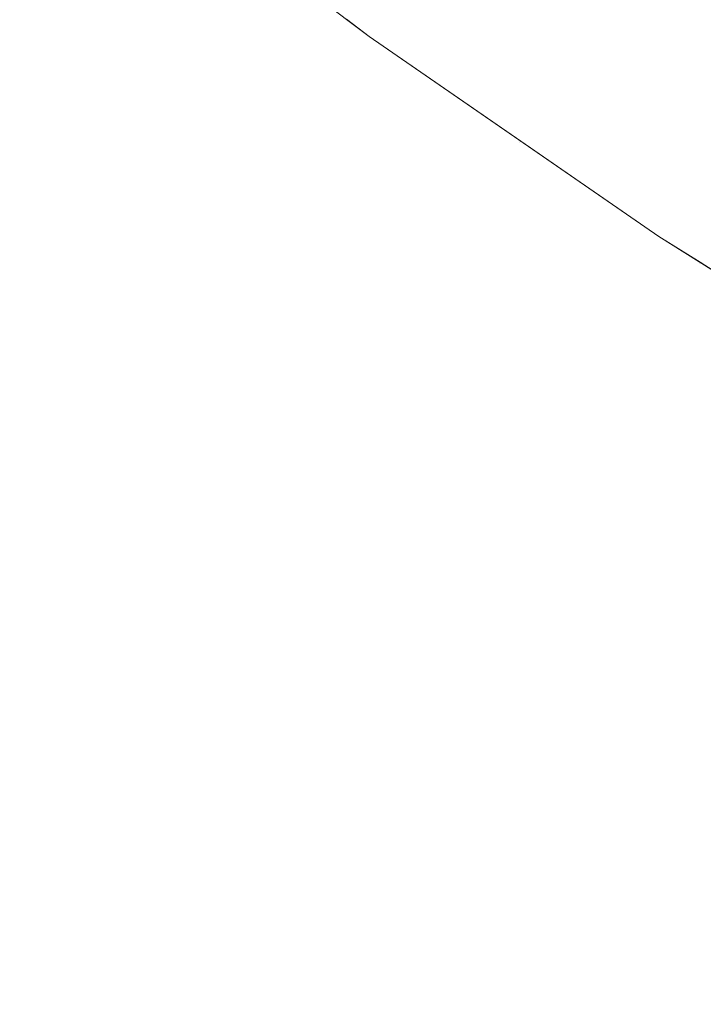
# Model space of a CAD drawing. Header units: centimetres. Extents: x -35.1 to 36.2, y 4.2 to 6.
# Tile 131 of 256: x -11.0704 to -11.0498, y 4.5271 to 4.5569. Entities that reach past the tile are written whole.
import ezdxf

# ---------------------------------------------------------------- set-up
doc = ezdxf.new("R2010")
doc.units = ezdxf.units.CM
doc.header["$LTSCALE"] = 2.54
doc.layers.add('Lucido design-1', color=7, linetype='Continuous')

# ---------------------------------------------------------------- blocks, each defined once
blk = doc.blocks.new('Gruppo-4-1')
at = {"color": 7, "linetype": 'Continuous', "lineweight": 9}
blk.add_3dface([(-34.952766, 5.900212, -2276.22217), (-34.952766, 4.300212, -2276.22217), (36.079692, 4.300212, -2276.22217), (36.079692, 5.900212, -2276.22217)], dxfattribs=at)
for points, invisible_edges in [([(-11.065572, 4.560683, -2276.72217), (-11.059855, 4.556371, -2276.72217), (-11.059855, 4.556371, -2276.92217), (-11.060542, 4.556889, -2276.92217)], 10), ([(-11.060528, 4.556894, -2276.71995), (-11.059855, 4.556371, -2276.72217), (-11.065572, 4.560683, -2276.72217)], 9), ([(-11.056299, 4.560143, -2276.692323), (-11.055591, 4.560687, -2276.689995), (-11.050492, 4.557076, -2276.689995), (-11.05118, 4.556518, -2276.692323)], 15), ([(-11.060859, 4.556639, -2276.930287), (-11.061002, 4.55653, -2276.931982), (-11.066062, 4.56031, -2276.931982), (-11.065915, 4.560417, -2276.930287)], 15), ([(-11.065915, 4.560417, -2276.930287), (-11.065799, 4.560502, -2276.928615), (-11.060745, 4.556727, -2276.928615), (-11.060859, 4.556639, -2276.930287)], 15), ([(-11.060659, 4.556793, -2276.926967), (-11.060745, 4.556727, -2276.928615), (-11.065799, 4.560502, -2276.928615), (-11.06571, 4.560567, -2276.926967)], 15), ([(-11.06571, 4.560567, -2276.926967), (-11.065648, 4.560612, -2276.925344), (-11.060598, 4.55684, -2276.925344), (-11.060659, 4.556793, -2276.926967)], 15), ([(-11.060563, 4.556867, -2276.923745), (-11.060598, 4.55684, -2276.925344), (-11.065648, 4.560612, -2276.925344), (-11.065611, 4.560639, -2276.923745)], 15), ([(-11.060542, 4.556889, -2276.92217), (-11.060563, 4.556867, -2276.923745), (-11.065611, 4.560639, -2276.923745)], 11), ([(-11.061174, 4.556398, -2276.933702), (-11.061377, 4.556242, -2276.935444), (-11.066447, 4.56003, -2276.935444), (-11.066239, 4.560182, -2276.933702)], 15), ([(-11.066239, 4.560182, -2276.933702), (-11.066062, 4.56031, -2276.931982), (-11.061002, 4.55653, -2276.931982), (-11.061174, 4.556398, -2276.933702)], 15), ([(-11.05118, 4.556518, -2276.692323), (-11.051813, 4.556005, -2276.694654), (-11.05695, 4.559642, -2276.694654), (-11.056299, 4.560143, -2276.692323)], 15), ([(-11.061613, 4.556061, -2276.93721), (-11.061882, 4.555854, -2276.938998), (-11.066966, 4.559652, -2276.938998), (-11.066689, 4.559853, -2276.93721)], 15), ([(-11.066689, 4.559853, -2276.93721), (-11.066447, 4.56003, -2276.935444), (-11.061377, 4.556242, -2276.935444), (-11.061613, 4.556061, -2276.93721)], 15), ([(-11.067278, 4.559424, -2276.940809), (-11.066966, 4.559652, -2276.938998), (-11.061882, 4.555854, -2276.938998), (-11.062186, 4.55562, -2276.940809)], 15), ([(-11.057545, 4.559186, -2276.696987), (-11.05695, 4.559642, -2276.694654), (-11.051813, 4.556005, -2276.694654), (-11.052391, 4.555536, -2276.696987)], 15), ([(-11.062186, 4.55562, -2276.940809), (-11.062527, 4.555358, -2276.942641), (-11.067628, 4.559169, -2276.942641), (-11.067278, 4.559424, -2276.940809)], 15), ([(-11.068017, 4.558886, -2276.944493), (-11.067628, 4.559169, -2276.942641), (-11.062527, 4.555358, -2276.942641), (-11.062906, 4.555067, -2276.944493)], 15), ([(-11.052391, 4.555536, -2276.696987), (-11.052914, 4.555112, -2276.699319), (-11.058083, 4.558772, -2276.699319), (-11.057545, 4.559186, -2276.696987)], 15), ([(-11.062906, 4.555067, -2276.944493), (-11.063324, 4.554746, -2276.946366), (-11.068447, 4.558574, -2276.946366), (-11.068017, 4.558886, -2276.944493)], 15), ([(-11.058566, 4.558401, -2276.701649), (-11.058083, 4.558772, -2276.699319), (-11.052914, 4.555112, -2276.699319), (-11.053383, 4.554732, -2276.701649)], 15), ([(-11.068918, 4.558231, -2276.948259), (-11.068447, 4.558574, -2276.946366), (-11.063324, 4.554746, -2276.946366), (-11.063782, 4.554394, -2276.948259)], 15), ([(-11.053383, 4.554732, -2276.701649), (-11.053799, 4.554394, -2276.703974), (-11.058994, 4.558072, -2276.703974), (-11.058566, 4.558401, -2276.701649)], 15), ([(-11.063782, 4.554394, -2276.948259), (-11.064283, 4.554009, -2276.95017), (-11.069432, 4.557856, -2276.95017), (-11.068918, 4.558231, -2276.948259)], 15), ([(-11.059368, 4.557785, -2276.706291), (-11.058994, 4.558072, -2276.703974), (-11.053799, 4.554394, -2276.703974), (-11.054163, 4.5541, -2276.706291)], 15), ([(-11.069991, 4.557449, -2276.952099), (-11.069432, 4.557856, -2276.95017), (-11.064283, 4.554009, -2276.95017), (-11.064828, 4.553591, -2276.952099)], 15), ([(-11.054163, 4.5541, -2276.706291), (-11.054474, 4.553847, -2276.7086), (-11.059688, 4.557539, -2276.7086), (-11.059368, 4.557785, -2276.706291)], 15), ([(-11.064828, 4.553591, -2276.952099), (-11.065417, 4.553138, -2276.954044), (-11.070597, 4.557008, -2276.954044), (-11.069991, 4.557449, -2276.952099)], 15), ([(-11.059957, 4.557333, -2276.710899), (-11.059688, 4.557539, -2276.7086), (-11.054474, 4.553847, -2276.7086), (-11.054735, 4.553635, -2276.710899)], 15), ([(-11.044486, 4.554152, -2276.687674), (-11.045208, 4.553533, -2276.689995), (-11.050492, 4.557076, -2276.689995), (-11.049747, 4.55768, -2276.687674)], 15), ([(-11.060341, 4.557038, -2276.715456), (-11.060174, 4.557166, -2276.713185), (-11.054946, 4.553464, -2276.713185), (-11.055109, 4.553333, -2276.715456)], 15), ([(-11.054735, 4.553635, -2276.710899), (-11.054946, 4.553464, -2276.713185), (-11.060174, 4.557166, -2276.713185), (-11.059957, 4.557333, -2276.710899)], 15), ([(-11.07125, 4.556532, -2276.956004), (-11.070597, 4.557008, -2276.954044), (-11.065417, 4.553138, -2276.954044), (-11.066053, 4.552649, -2276.956004)], 15), ([(-11.060659, 4.556793, -2276.926967), (-11.060598, 4.55684, -2276.925344), (-11.055359, 4.55313, -2276.925344), (-11.055418, 4.553082, -2276.926967)], 15), ([(-11.055324, 4.553158, -2276.923745), (-11.055359, 4.55313, -2276.925344), (-11.060598, 4.55684, -2276.925344), (-11.060563, 4.556867, -2276.923745)], 15), ([(-11.060563, 4.556867, -2276.923745), (-11.060542, 4.556889, -2276.92217), (-11.059855, 4.556371, -2276.92217)], 9), ([(-11.055324, 4.553158, -2276.923745), (-11.060563, 4.556867, -2276.923745), (-11.059855, 4.556371, -2276.92217)], 11), ([(-11.060528, 4.556894, -2276.71995), (-11.060459, 4.556947, -2276.717712), (-11.055223, 4.55324, -2276.717712), (-11.055291, 4.553185, -2276.71995)], 15), ([(-11.059855, 4.556371, -2276.72217), (-11.060528, 4.556894, -2276.71995), (-11.055291, 4.553185, -2276.71995)], 11), ([(-11.055109, 4.553333, -2276.715456), (-11.055223, 4.55324, -2276.717712), (-11.060459, 4.556947, -2276.717712), (-11.060341, 4.557038, -2276.715456)], 15), ([(-11.05118, 4.556518, -2276.692323), (-11.050492, 4.557076, -2276.689995), (-11.045208, 4.553533, -2276.689995), (-11.045876, 4.552961, -2276.692323)], 15), ([(-11.066053, 4.552649, -2276.956004), (-11.066738, 4.552123, -2276.957979), (-11.071953, 4.55602, -2276.957979), (-11.07125, 4.556532, -2276.956004)], 15), ([(-11.061174, 4.556398, -2276.933702), (-11.061002, 4.55653, -2276.931982), (-11.055751, 4.552812, -2276.931982), (-11.055918, 4.552676, -2276.933702)], 15), ([(-11.055612, 4.552924, -2276.930287), (-11.055751, 4.552812, -2276.931982), (-11.061002, 4.55653, -2276.931982), (-11.060859, 4.556639, -2276.930287)], 15), ([(-11.060859, 4.556639, -2276.930287), (-11.060745, 4.556727, -2276.928615), (-11.055502, 4.553014, -2276.928615), (-11.055612, 4.552924, -2276.930287)], 15), ([(-11.055418, 4.553082, -2276.926967), (-11.055502, 4.553014, -2276.928615), (-11.060745, 4.556727, -2276.928615), (-11.060659, 4.556793, -2276.926967)], 15), ([(-11.045876, 4.552961, -2276.692323), (-11.04649, 4.552435, -2276.694654), (-11.051813, 4.556005, -2276.694654), (-11.05118, 4.556518, -2276.692323)], 15), ([(-11.061613, 4.556061, -2276.93721), (-11.061377, 4.556242, -2276.935444), (-11.056116, 4.552516, -2276.935444), (-11.056345, 4.552331, -2276.93721)], 15), ([(-11.055918, 4.552676, -2276.933702), (-11.056116, 4.552516, -2276.935444), (-11.061377, 4.556242, -2276.935444), (-11.061174, 4.556398, -2276.933702)], 15), ([(-11.059855, 4.556371, -2276.92217), (-11.05111, 4.550331, -2276.92217), (-11.055324, 4.553158, -2276.923745)], 10), ([(-11.05111, 4.550331, -2276.92217), (-11.059855, 4.556371, -2276.92217), (-11.059855, 4.556371, -2276.72217), (-11.055282, 4.553212, -2276.72217)], 10), ([(-11.055291, 4.553185, -2276.71995), (-11.055282, 4.553212, -2276.72217), (-11.059855, 4.556371, -2276.72217)], 9), ([(-11.072707, 4.555471, -2276.959966), (-11.071953, 4.55602, -2276.957979), (-11.066738, 4.552123, -2276.957979), (-11.067472, 4.55156, -2276.959966)], 15), ([(-11.056345, 4.552331, -2276.93721), (-11.056606, 4.552118, -2276.938998), (-11.061882, 4.555854, -2276.938998), (-11.061613, 4.556061, -2276.93721)], 15), ([(-11.052391, 4.555536, -2276.696987), (-11.051813, 4.556005, -2276.694654), (-11.04649, 4.552435, -2276.694654), (-11.04705, 4.551955, -2276.696987)], 15), ([(-11.062186, 4.55562, -2276.940809), (-11.061882, 4.555854, -2276.938998), (-11.056606, 4.552118, -2276.938998), (-11.056902, 4.551879, -2276.940809)], 15), ([(-11.067472, 4.55156, -2276.959966), (-11.068257, 4.550957, -2276.961965), (-11.073513, 4.554884, -2276.961965), (-11.072707, 4.555471, -2276.959966)], 15), ([(-11.062906, 4.555067, -2276.944493), (-11.062527, 4.555358, -2276.942641), (-11.057233, 4.55161, -2276.942641), (-11.057601, 4.551312, -2276.944493)], 15), ([(-11.056902, 4.551879, -2276.940809), (-11.057233, 4.55161, -2276.942641), (-11.062527, 4.555358, -2276.942641), (-11.062186, 4.55562, -2276.940809)], 15), ([(-11.04705, 4.551955, -2276.696987), (-11.047558, 4.55152, -2276.699319), (-11.052914, 4.555112, -2276.699319), (-11.052391, 4.555536, -2276.696987)], 15), ([(-11.057601, 4.551312, -2276.944493), (-11.058008, 4.550982, -2276.946366), (-11.063324, 4.554746, -2276.946366), (-11.062906, 4.555067, -2276.944493)], 15), ([(-11.053383, 4.554732, -2276.701649), (-11.052914, 4.555112, -2276.699319), (-11.047558, 4.55152, -2276.699319), (-11.048013, 4.551131, -2276.701649)], 15), ([(-11.074373, 4.554257, -2276.963974), (-11.073513, 4.554884, -2276.961965), (-11.068257, 4.550957, -2276.961965), (-11.069094, 4.550313, -2276.963974)], 15), ([(-11.063782, 4.554394, -2276.948259), (-11.063324, 4.554746, -2276.946366), (-11.058008, 4.550982, -2276.946366), (-11.058453, 4.550621, -2276.948259)], 15), ([(-11.048013, 4.551131, -2276.701649), (-11.048417, 4.550785, -2276.703974), (-11.053799, 4.554394, -2276.703974), (-11.053383, 4.554732, -2276.701649)], 15), ([(-11.069094, 4.550313, -2276.963974), (-11.069985, 4.549629, -2276.96599), (-11.075289, 4.553591, -2276.96599), (-11.074373, 4.554257, -2276.963974)], 15), ([(-11.058453, 4.550621, -2276.948259), (-11.05894, 4.550226, -2276.95017), (-11.064283, 4.554009, -2276.95017), (-11.063782, 4.554394, -2276.948259)], 15), ([(-11.054163, 4.5541, -2276.706291), (-11.053799, 4.554394, -2276.703974), (-11.048417, 4.550785, -2276.703974), (-11.048769, 4.550483, -2276.706291)], 15), ([(-11.064828, 4.553591, -2276.952099), (-11.064283, 4.554009, -2276.95017), (-11.05894, 4.550226, -2276.95017), (-11.059469, 4.549797, -2276.952099)], 15), ([(-11.054735, 4.553635, -2276.710899), (-11.054474, 4.553847, -2276.7086), (-11.049072, 4.550224, -2276.7086), (-11.049325, 4.550007, -2276.710899)], 15), ([(-11.048769, 4.550483, -2276.706291), (-11.049072, 4.550224, -2276.7086), (-11.054474, 4.553847, -2276.7086), (-11.054163, 4.5541, -2276.706291)], 15), ([(-11.076261, 4.552883, -2276.968013), (-11.075289, 4.553591, -2276.96599), (-11.069985, 4.549629, -2276.96599), (-11.070932, 4.548901, -2276.968013)], 15), ([(-11.059469, 4.549797, -2276.952099), (-11.060042, 4.549332, -2276.954044), (-11.065417, 4.553138, -2276.954044), (-11.064828, 4.553591, -2276.952099)], 15), ([(-11.049325, 4.550007, -2276.710899), (-11.049529, 4.549832, -2276.713185), (-11.054946, 4.553464, -2276.713185), (-11.054735, 4.553635, -2276.710899)], 15), ([(-11.049687, 4.549697, -2276.715456), (-11.049798, 4.549602, -2276.717712), (-11.055223, 4.55324, -2276.717712), (-11.055109, 4.553333, -2276.715456)], 15), ([(-11.055109, 4.553333, -2276.715456), (-11.054946, 4.553464, -2276.713185), (-11.049529, 4.549832, -2276.713185), (-11.049687, 4.549697, -2276.715456)], 15), ([(-11.066053, 4.552649, -2276.956004), (-11.065417, 4.553138, -2276.954044), (-11.060042, 4.549332, -2276.954044), (-11.060661, 4.548831, -2276.956004)], 15), ([(-11.055612, 4.552924, -2276.930287), (-11.055502, 4.553014, -2276.928615), (-11.050068, 4.54937, -2276.928615), (-11.050175, 4.549278, -2276.930287)], 15), ([(-11.049986, 4.54944, -2276.926967), (-11.050068, 4.54937, -2276.928615), (-11.055502, 4.553014, -2276.928615), (-11.055418, 4.553082, -2276.926967)], 15), ([(-11.055418, 4.553082, -2276.926967), (-11.055359, 4.55313, -2276.925344), (-11.04993, 4.549489, -2276.925344), (-11.049986, 4.54944, -2276.926967)], 15), ([(-11.049896, 4.549518, -2276.923745), (-11.04993, 4.549489, -2276.925344), (-11.055359, 4.55313, -2276.925344), (-11.055324, 4.553158, -2276.923745)], 15), ([(-11.049896, 4.549518, -2276.923745), (-11.055324, 4.553158, -2276.923745), (-11.05111, 4.550331, -2276.92217)], 11), ([(-11.055291, 4.553185, -2276.71995), (-11.055223, 4.55324, -2276.717712), (-11.049798, 4.549602, -2276.717712), (-11.049864, 4.549546, -2276.71995)], 15), ([(-11.05111, 4.550331, -2276.72217), (-11.055282, 4.553212, -2276.72217), (-11.055291, 4.553185, -2276.71995)], 10), ([(-11.055291, 4.553185, -2276.71995), (-11.049864, 4.549546, -2276.71995), (-11.05111, 4.550331, -2276.72217)], 11), ([(-11.055282, 4.553212, -2276.72217), (-11.05111, 4.550331, -2276.72217), (-11.05111, 4.550331, -2276.92217)], 10), ([(-11.050472, 4.549024, -2276.933702), (-11.050664, 4.54886, -2276.935444), (-11.056116, 4.552516, -2276.935444), (-11.055918, 4.552676, -2276.933702)], 15), ([(-11.055918, 4.552676, -2276.933702), (-11.055751, 4.552812, -2276.931982), (-11.05031, 4.549163, -2276.931982), (-11.050472, 4.549024, -2276.933702)], 15), ([(-11.050175, 4.549278, -2276.930287), (-11.05031, 4.549163, -2276.931982), (-11.055751, 4.552812, -2276.931982), (-11.055612, 4.552924, -2276.930287)], 15), ([(-11.060661, 4.548831, -2276.956004), (-11.061326, 4.548291, -2276.957979), (-11.066738, 4.552123, -2276.957979), (-11.066053, 4.552649, -2276.956004)], 15), ([(-11.056345, 4.552331, -2276.93721), (-11.056116, 4.552516, -2276.935444), (-11.050664, 4.54886, -2276.935444), (-11.050886, 4.54867, -2276.93721)], 15), ([(-11.067472, 4.55156, -2276.959966), (-11.066738, 4.552123, -2276.957979), (-11.061326, 4.548291, -2276.957979), (-11.062039, 4.547713, -2276.959966)], 15), ([(-11.056902, 4.551879, -2276.940809), (-11.056606, 4.552118, -2276.938998), (-11.05114, 4.548453, -2276.938998), (-11.051427, 4.548207, -2276.940809)], 15), ([(-11.050886, 4.54867, -2276.93721), (-11.05114, 4.548453, -2276.938998), (-11.056606, 4.552118, -2276.938998), (-11.056345, 4.552331, -2276.93721)], 15), ([(-11.051427, 4.548207, -2276.940809), (-11.051748, 4.547932, -2276.942641), (-11.057233, 4.55161, -2276.942641), (-11.056902, 4.551879, -2276.940809)], 15), ([(-11.062039, 4.547713, -2276.959966), (-11.062802, 4.547094, -2276.961965), (-11.068257, 4.550957, -2276.961965), (-11.067472, 4.55156, -2276.959966)], 15), ([(-11.057601, 4.551312, -2276.944493), (-11.057233, 4.55161, -2276.942641), (-11.051748, 4.547932, -2276.942641), (-11.052105, 4.547626, -2276.944493)], 15), ([(-11.052105, 4.547626, -2276.944493), (-11.052499, 4.547288, -2276.946366), (-11.058008, 4.550982, -2276.946366), (-11.057601, 4.551312, -2276.944493)], 15), ([(-11.069094, 4.550313, -2276.963974), (-11.068257, 4.550957, -2276.961965), (-11.062802, 4.547094, -2276.961965), (-11.063616, 4.546434, -2276.963974)], 15), ([(-11.058453, 4.550621, -2276.948259), (-11.058008, 4.550982, -2276.946366), (-11.052499, 4.547288, -2276.946366), (-11.052931, 4.546918, -2276.948259)], 15), ([(-11.052931, 4.546918, -2276.948259), (-11.053404, 4.546513, -2276.95017), (-11.05894, 4.550226, -2276.95017), (-11.058453, 4.550621, -2276.948259)], 15), ([(-11.063616, 4.546434, -2276.963974), (-11.064482, 4.545732, -2276.96599), (-11.069985, 4.549629, -2276.96599), (-11.069094, 4.550313, -2276.963974)], 15), ([(-11.05111, 4.550331, -2276.92217), (-11.049871, 4.54955, -2276.92217), (-11.049896, 4.549518, -2276.923745)], 10), ([(-11.05111, 4.550331, -2276.72217), (-11.044245, 4.546001, -2276.72217), (-11.044245, 4.546001, -2276.92217), (-11.049871, 4.54955, -2276.92217)], 10), ([(-11.049871, 4.54955, -2276.92217), (-11.05111, 4.550331, -2276.92217), (-11.05111, 4.550331, -2276.72217)], 10), ([(-11.044248, 4.545982, -2276.71995), (-11.044245, 4.546001, -2276.72217), (-11.05111, 4.550331, -2276.72217), (-11.049864, 4.549546, -2276.71995)], 13), ([(-11.059469, 4.549797, -2276.952099), (-11.05894, 4.550226, -2276.95017), (-11.053404, 4.546513, -2276.95017), (-11.053917, 4.546074, -2276.952099)], 15), ([(-11.053917, 4.546074, -2276.952099), (-11.054473, 4.545597, -2276.954044), (-11.060042, 4.549332, -2276.954044), (-11.059469, 4.549797, -2276.952099)], 15), ([(-11.044076, 4.546137, -2276.715456), (-11.044184, 4.54604, -2276.717712), (-11.049798, 4.549602, -2276.717712), (-11.049687, 4.549697, -2276.715456)], 15), ([(-11.070932, 4.548901, -2276.968013), (-11.069985, 4.549629, -2276.96599), (-11.064482, 4.545732, -2276.96599), (-11.065402, 4.544986, -2276.968013)], 15), ([(-11.044367, 4.545875, -2276.926967), (-11.044446, 4.545803, -2276.928615), (-11.050068, 4.54937, -2276.928615), (-11.049986, 4.54944, -2276.926967)], 15), ([(-11.049986, 4.54944, -2276.926967), (-11.04993, 4.549489, -2276.925344), (-11.044311, 4.545925, -2276.925344), (-11.044367, 4.545875, -2276.926967)], 15), ([(-11.044311, 4.545925, -2276.925344), (-11.04993, 4.549489, -2276.925344), (-11.049896, 4.549518, -2276.923745)], 11), ([(-11.049896, 4.549518, -2276.923745), (-11.049871, 4.54955, -2276.92217), (-11.044245, 4.546001, -2276.92217), (-11.044311, 4.545925, -2276.925344)], 13), ([(-11.049864, 4.549546, -2276.71995), (-11.049798, 4.549602, -2276.717712), (-11.044184, 4.54604, -2276.717712), (-11.044248, 4.545982, -2276.71995)], 15), ([(-11.060661, 4.548831, -2276.956004), (-11.060042, 4.549332, -2276.954044), (-11.054473, 4.545597, -2276.954044), (-11.055073, 4.545084, -2276.956004)], 15), ([(-11.050472, 4.549024, -2276.933702), (-11.05031, 4.549163, -2276.931982), (-11.044679, 4.545591, -2276.931982), (-11.044837, 4.545449, -2276.933702)], 15), ([(-11.044549, 4.545709, -2276.930287), (-11.044679, 4.545591, -2276.931982), (-11.05031, 4.549163, -2276.931982), (-11.050175, 4.549278, -2276.930287)], 15), ([(-11.050175, 4.549278, -2276.930287), (-11.050068, 4.54937, -2276.928615), (-11.044446, 4.545803, -2276.928615), (-11.044549, 4.545709, -2276.930287)], 15), ([(-11.065402, 4.544986, -2276.968013), (-11.066377, 4.544196, -2276.97004), (-11.071935, 4.548131, -2276.97004), (-11.070932, 4.548901, -2276.968013)], 15), ([(-11.055073, 4.545084, -2276.956004), (-11.055718, 4.544531, -2276.957979), (-11.061326, 4.548291, -2276.957979), (-11.060661, 4.548831, -2276.956004)], 15), ([(-11.050886, 4.54867, -2276.93721), (-11.050664, 4.54886, -2276.935444), (-11.045022, 4.545281, -2276.935444), (-11.045237, 4.545086, -2276.93721)], 15), ([(-11.044837, 4.545449, -2276.933702), (-11.045022, 4.545281, -2276.935444), (-11.050664, 4.54886, -2276.935444), (-11.050472, 4.549024, -2276.933702)], 15), ([(-11.045237, 4.545086, -2276.93721), (-11.045483, 4.544863, -2276.938998), (-11.05114, 4.548453, -2276.938998), (-11.050886, 4.54867, -2276.93721)], 15), ([(-11.062039, 4.547713, -2276.959966), (-11.061326, 4.548291, -2276.957979), (-11.055718, 4.544531, -2276.957979), (-11.05641, 4.543938, -2276.959966)], 15), ([(-11.045761, 4.544612, -2276.940809), (-11.046072, 4.54433, -2276.942641), (-11.051748, 4.547932, -2276.942641), (-11.051427, 4.548207, -2276.940809)], 15), ([(-11.051427, 4.548207, -2276.940809), (-11.05114, 4.548453, -2276.938998), (-11.045483, 4.544863, -2276.938998), (-11.045761, 4.544612, -2276.940809)], 15), ([(-11.072996, 4.547316, -2276.972069), (-11.071935, 4.548131, -2276.97004), (-11.066377, 4.544196, -2276.97004), (-11.067408, 4.543359, -2276.972069)], 15), ([(-11.052105, 4.547626, -2276.944493), (-11.051748, 4.547932, -2276.942641), (-11.046072, 4.54433, -2276.942641), (-11.046417, 4.544017, -2276.944493)], 15), ([(-11.05641, 4.543938, -2276.959966), (-11.05715, 4.543304, -2276.961965), (-11.062802, 4.547094, -2276.961965), (-11.062039, 4.547713, -2276.959966)], 15), ([(-11.046417, 4.544017, -2276.944493), (-11.046799, 4.543672, -2276.946366), (-11.052499, 4.547288, -2276.946366), (-11.052105, 4.547626, -2276.944493)], 15), ([(-11.067408, 4.543359, -2276.972069), (-11.068497, 4.542477, -2276.974099), (-11.074116, 4.546455, -2276.974099), (-11.072996, 4.547316, -2276.972069)], 15), ([(-11.063616, 4.546434, -2276.963974), (-11.062802, 4.547094, -2276.961965), (-11.05715, 4.543304, -2276.961965), (-11.05794, 4.542628, -2276.963974)], 15), ([(-11.052931, 4.546918, -2276.948259), (-11.052499, 4.547288, -2276.946366), (-11.046799, 4.543672, -2276.946366), (-11.047217, 4.543292, -2276.948259)], 15), ([(-11.047217, 4.543292, -2276.948259), (-11.047675, 4.542878, -2276.95017), (-11.053404, 4.546513, -2276.95017), (-11.052931, 4.546918, -2276.948259)], 15), ([(-11.069644, 4.541546, -2276.976126), (-11.075296, 4.545549, -2276.976126), (-11.074116, 4.546455, -2276.974099), (-11.068497, 4.542477, -2276.974099)], 15), ([(-11.05794, 4.542628, -2276.963974), (-11.05878, 4.541908, -2276.96599), (-11.064482, 4.545732, -2276.96599), (-11.063616, 4.546434, -2276.963974)], 15), ([(-11.053917, 4.546074, -2276.952099), (-11.053404, 4.546513, -2276.95017), (-11.047675, 4.542878, -2276.95017), (-11.048172, 4.542428, -2276.952099)], 15), ([(-11.048172, 4.542428, -2276.952099), (-11.04871, 4.541941, -2276.954044), (-11.054473, 4.545597, -2276.954044), (-11.053917, 4.546074, -2276.952099)], 15), ([(-11.070851, 4.540568, -2276.978149), (-11.076538, 4.544595, -2276.978149), (-11.075296, 4.545549, -2276.976126), (-11.069644, 4.541546, -2276.976126)], 15), ([(-11.065402, 4.544986, -2276.968013), (-11.064482, 4.545732, -2276.96599), (-11.05878, 4.541908, -2276.96599), (-11.059672, 4.541144, -2276.968013)], 15), ([(-11.055073, 4.545084, -2276.956004), (-11.054473, 4.545597, -2276.954044), (-11.04871, 4.541941, -2276.954044), (-11.04929, 4.541415, -2276.956004)], 15), ([(-11.059672, 4.541144, -2276.968013), (-11.060618, 4.540334, -2276.97004), (-11.066377, 4.544196, -2276.97004), (-11.065402, 4.544986, -2276.968013)], 15), ([(-11.04929, 4.541415, -2276.956004), (-11.049915, 4.540849, -2276.957979), (-11.055718, 4.544531, -2276.957979), (-11.055073, 4.545084, -2276.956004)], 15), ([(-11.05641, 4.543938, -2276.959966), (-11.055718, 4.544531, -2276.957979), (-11.049915, 4.540849, -2276.957979), (-11.050585, 4.540242, -2276.959966)], 15), ([(-11.067408, 4.543359, -2276.972069), (-11.066377, 4.544196, -2276.97004), (-11.060618, 4.540334, -2276.97004), (-11.061618, 4.539477, -2276.972069)], 15), ([(-11.050585, 4.540242, -2276.959966), (-11.051301, 4.539593, -2276.961965), (-11.05715, 4.543304, -2276.961965), (-11.05641, 4.543938, -2276.959966)], 15), ([(-11.061618, 4.539477, -2276.972069), (-11.062675, 4.538572, -2276.974099), (-11.068497, 4.542477, -2276.974099), (-11.067408, 4.543359, -2276.972069)], 15), ([(-11.05794, 4.542628, -2276.963974), (-11.05715, 4.543304, -2276.961965), (-11.051301, 4.539593, -2276.961965), (-11.052066, 4.538901, -2276.963974)], 15), ([(-11.052066, 4.538901, -2276.963974), (-11.052879, 4.538164, -2276.96599), (-11.05878, 4.541908, -2276.96599), (-11.05794, 4.542628, -2276.963974)], 15), ([(-11.068497, 4.542477, -2276.974099), (-11.062675, 4.538572, -2276.974099), (-11.063787, 4.537619, -2276.976126), (-11.069644, 4.541546, -2276.976126)], 15), ([(-11.059672, 4.541144, -2276.968013), (-11.05878, 4.541908, -2276.96599), (-11.052879, 4.538164, -2276.96599), (-11.053743, 4.537382, -2276.968013)], 15), ([(-11.069644, 4.541546, -2276.976126), (-11.063787, 4.537619, -2276.976126), (-11.064958, 4.536616, -2276.978149), (-11.070851, 4.540568, -2276.978149)], 15), ([(-11.043315, 4.537832, -2276.956004), (-11.043919, 4.537253, -2276.957979), (-11.049915, 4.540849, -2276.957979), (-11.04929, 4.541415, -2276.956004)], 15), ([(-11.053743, 4.537382, -2276.968013), (-11.054659, 4.536553, -2276.97004), (-11.060618, 4.540334, -2276.97004), (-11.059672, 4.541144, -2276.968013)], 15), ([(-11.050585, 4.540242, -2276.959966), (-11.049915, 4.540849, -2276.957979), (-11.043919, 4.537253, -2276.957979), (-11.044566, 4.536633, -2276.959966)], 15), ([(-11.070851, 4.540568, -2276.978149), (-11.064958, 4.536616, -2276.978149), (-11.066188, 4.535563, -2276.980164), (-11.072119, 4.53954, -2276.980164)], 15), ([(-11.061618, 4.539477, -2276.972069), (-11.060618, 4.540334, -2276.97004), (-11.054659, 4.536553, -2276.97004), (-11.055627, 4.535675, -2276.972069)], 15), ([(-11.044566, 4.536633, -2276.959966), (-11.045258, 4.535969, -2276.961965), (-11.051301, 4.539593, -2276.961965), (-11.050585, 4.540242, -2276.959966)], 15), ([(-11.052066, 4.538901, -2276.963974), (-11.051301, 4.539593, -2276.961965), (-11.045258, 4.535969, -2276.961965), (-11.045996, 4.535261, -2276.963974)], 15), ([(-11.072119, 4.53954, -2276.980164), (-11.066188, 4.535563, -2276.980164), (-11.067477, 4.534459, -2276.98217), (-11.073448, 4.538462, -2276.98217)], 15), ([(-11.055627, 4.535675, -2276.972069), (-11.056649, 4.534749, -2276.974099), (-11.062675, 4.538572, -2276.974099), (-11.061618, 4.539477, -2276.972069)], 15), ([(-11.045996, 4.535261, -2276.963974), (-11.046782, 4.534508, -2276.96599), (-11.052879, 4.538164, -2276.96599), (-11.052066, 4.538901, -2276.963974)], 15), ([(-11.073448, 4.538462, -2276.98217), (-11.067477, 4.534459, -2276.98217), (-11.068827, 4.533302, -2276.984163), (-11.074839, 4.537334, -2276.984163)], 15), ([(-11.057727, 4.533774, -2276.976126), (-11.063787, 4.537619, -2276.976126), (-11.062675, 4.538572, -2276.974099), (-11.056649, 4.534749, -2276.974099)], 15), ([(-11.053743, 4.537382, -2276.968013), (-11.052879, 4.538164, -2276.96599), (-11.046782, 4.534508, -2276.96599), (-11.047616, 4.533708, -2276.968013)], 15), ([(-11.05886, 4.532747, -2276.978149), (-11.064958, 4.536616, -2276.978149), (-11.063787, 4.537619, -2276.976126), (-11.057727, 4.533774, -2276.976126)], 15), ([(-11.074839, 4.537334, -2276.984163), (-11.068827, 4.533302, -2276.984163), (-11.070238, 4.532094, -2276.986141), (-11.076294, 4.536155, -2276.986141)], 15), ([(-11.047616, 4.533708, -2276.968013), (-11.048501, 4.53286, -2276.97004), (-11.054659, 4.536553, -2276.97004), (-11.053743, 4.537382, -2276.968013)], 15), ([(-11.060051, 4.531669, -2276.980164), (-11.066188, 4.535563, -2276.980164), (-11.064958, 4.536616, -2276.978149), (-11.05886, 4.532747, -2276.978149)], 15), ([(-11.055627, 4.535675, -2276.972069), (-11.054659, 4.536553, -2276.97004), (-11.048501, 4.53286, -2276.97004), (-11.049436, 4.531963, -2276.972069)], 15), ([(-11.076294, 4.536155, -2276.986141), (-11.070238, 4.532094, -2276.986141), (-11.07171, 4.530833, -2276.988101), (-11.077812, 4.534924, -2276.988101)], 15), ([(-11.061299, 4.530538, -2276.98217), (-11.067477, 4.534459, -2276.98217), (-11.066188, 4.535563, -2276.980164), (-11.060051, 4.531669, -2276.980164)], 15), ([(-11.049436, 4.531963, -2276.972069), (-11.050424, 4.531016, -2276.974099), (-11.056649, 4.534749, -2276.974099), (-11.055627, 4.535675, -2276.972069)], 15), ([(-11.056649, 4.534749, -2276.974099), (-11.050424, 4.531016, -2276.974099), (-11.051464, 4.530018, -2276.976126), (-11.057727, 4.533774, -2276.976126)], 15), ([(-11.062605, 4.529355, -2276.984163), (-11.068827, 4.533302, -2276.984163), (-11.067477, 4.534459, -2276.98217), (-11.061299, 4.530538, -2276.98217)], 15), ([(-11.057727, 4.533774, -2276.976126), (-11.051464, 4.530018, -2276.976126), (-11.052559, 4.528968, -2276.978149), (-11.05886, 4.532747, -2276.978149)], 15), ([(-11.063971, 4.528118, -2276.986141), (-11.070238, 4.532094, -2276.986141), (-11.068827, 4.533302, -2276.984163), (-11.062605, 4.529355, -2276.984163)], 15), ([(-11.05886, 4.532747, -2276.978149), (-11.052559, 4.528968, -2276.978149), (-11.053709, 4.527866, -2276.980164), (-11.060051, 4.531669, -2276.980164)], 15), ([(-11.065397, 4.526827, -2276.988101), (-11.07171, 4.530833, -2276.988101), (-11.070238, 4.532094, -2276.986141), (-11.063971, 4.528118, -2276.986141)], 15), ([(-11.043999, 4.527379, -2276.974099), (-11.050424, 4.531016, -2276.974099), (-11.049436, 4.531963, -2276.972069), (-11.043048, 4.528346, -2276.972069)], 15), ([(-11.060051, 4.531669, -2276.980164), (-11.053709, 4.527866, -2276.980164), (-11.054914, 4.52671, -2276.98217), (-11.061299, 4.530538, -2276.98217)], 15), ([(-11.045002, 4.52636, -2276.976126), (-11.051464, 4.530018, -2276.976126), (-11.050424, 4.531016, -2276.974099), (-11.043999, 4.527379, -2276.974099)], 15), ([(-11.066882, 4.525481, -2276.990039), (-11.073245, 4.529518, -2276.990039), (-11.07171, 4.530833, -2276.988101), (-11.065397, 4.526827, -2276.988101)], 15), ([(-11.061299, 4.530538, -2276.98217), (-11.054914, 4.52671, -2276.98217), (-11.056176, 4.5255, -2276.984163), (-11.062605, 4.529355, -2276.984163)], 15), ([(-11.046057, 4.525287, -2276.978149), (-11.052559, 4.528968, -2276.978149), (-11.051464, 4.530018, -2276.976126), (-11.045002, 4.52636, -2276.976126)], 15), ([(-11.068428, 4.524081, -2276.991952), (-11.074842, 4.52815, -2276.991952), (-11.073245, 4.529518, -2276.990039), (-11.066882, 4.525481, -2276.990039)], 15), ([(-11.062605, 4.529355, -2276.984163), (-11.056176, 4.5255, -2276.984163), (-11.057496, 4.524235, -2276.986141), (-11.063971, 4.528118, -2276.986141)], 15), ([(-11.047165, 4.524161, -2276.980164), (-11.053709, 4.527866, -2276.980164), (-11.052559, 4.528968, -2276.978149), (-11.046057, 4.525287, -2276.978149)], 15), ([(-11.070035, 4.522626, -2276.993838), (-11.076501, 4.526729, -2276.993838), (-11.074842, 4.52815, -2276.991952), (-11.068428, 4.524081, -2276.991952)], 15), ([(-11.063971, 4.528118, -2276.986141), (-11.057496, 4.524235, -2276.986141), (-11.058873, 4.522914, -2276.988101), (-11.065397, 4.526827, -2276.988101)], 15), ([(-11.048326, 4.52298, -2276.98217), (-11.054914, 4.52671, -2276.98217), (-11.053709, 4.527866, -2276.980164), (-11.047165, 4.524161, -2276.980164)], 15)]:
    blk.add_3dface(points, dxfattribs=dict(at, invisible_edges=invisible_edges))

msp = doc.modelspace()

# ---------------------------------------------------------------- block references
at = {"layer": 'Lucido design-1', "color": 7}
msp.add_blockref('Gruppo-4-1', (0, 0), dxfattribs=at)

doc.saveas('drawing.dxf')
